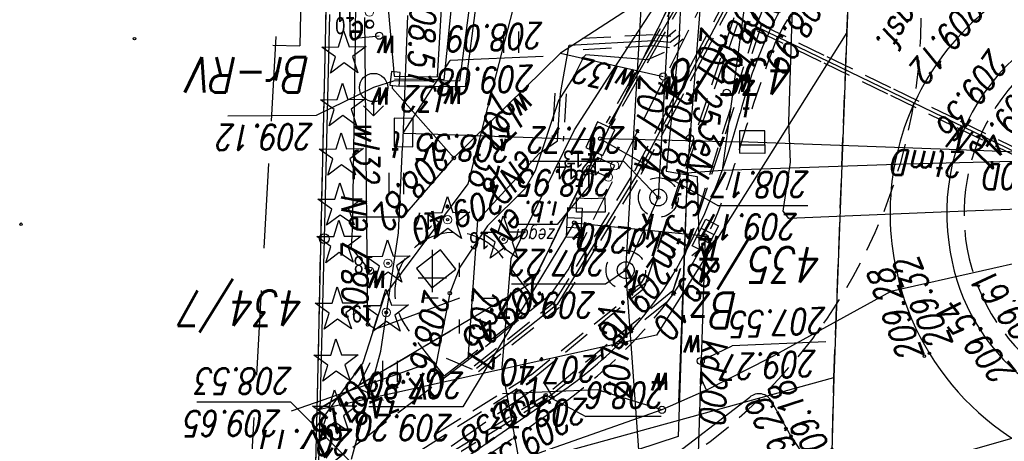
# Model space of a CAD drawing. Extents: x -110 to 11927435, y -6590197 to 5675023.
# Tile 34 of 71: x -109 to -74, y -297 to -282. Entities that reach past the tile are written whole.
import ezdxf
from ezdxf.enums import TextEntityAlignment as Align

# ---------------------------------------------------------------- set-up
doc = ezdxf.new("R2010")
doc.units = 0
doc.header["$PDMODE"] = 33
doc.header["$PDSIZE"] = 0.3
for name, pattern in [('1', [0]), ('BGT', [0]), ('BPB', [1.5, 1, -0.5]), ('BUD', [0]), ('KOC', [2, 1.5, -0.5]), ('KOJ', [0]), ('KON', [1.5, 1, -0.5]), ('KOU', [1.5, 1, -0.5]), ('UBE', [1.5, 1, -0.5]), ('UBT', [1.5, 1, -0.5]), ('UOK', [1.5, 1, -0.5]), ('UOT', [1.5, 1, -0.5]), ('UOW', [1.5, 1, -0.5]), ('UPE', [0]), ('UPG', [0]), ('UPK', [0]), ('UPT', [0]), ('UPW', [0]), ('UXE', [1.5, 1, -0.5])]:
    doc.linetypes.add(name, pattern=pattern)
doc.layers.get('0').update_dxf_attribs({"color": 250, "linetype": 'CONTINUOUS', "lineweight": 100})
doc.layers.add('_0', color=7, linetype='CONTINUOUS')
for name, color, linetype, lineweight, plot in [('PP$$O', 209, 'CONTINUOUS', 13, False), ('PPINO', 4, 'CONTINUOUS', 13, False), ('PPINP', 4, 'CONTINUOUS', 13, False), ('PPULO', 181, 'CONTINUOUS', 13, False), ('PPULP', 181, 'CONTINUOUS', 13, False), ('PPZAO', 51, 'CONTINUOUS', 13, False), ('PPZAP', 51, 'CONTINUOUS', 13, False)]:
    doc.layers.add(name, color=color, linetype=linetype, lineweight=lineweight, plot=plot)
doc.styles.add('K1_ACAD', font='romans.shx', dxfattribs={"width": 0.8, "oblique": 12})
doc.styles.add('OPIS_PIK', font='txt', dxfattribs={"width": 0.8, "height": 1.2})
doc.styles.get("Standard").update_dxf_attribs({"font": 'Simplex.SHX', "width": 0.75})

# ---------------------------------------------------------------- blocks, each defined once
blk = doc.blocks.new('other_WSU')
at = {"linetype": 'Continuous'}
blk.add_circle((0, 0), 0.045, dxfattribs=at)
blk = doc.blocks.new('other_LAT')
at = {"linetype": 'Continuous'}
for p, q in [((0, 0.75), (0, 1.25)), ((-1.25, 0), (-0.75, 0)), ((0.75, 0), (1.25, 0)), ((0, -0.75), (0, -1.25))]:
    blk.add_line(p, q, dxfattribs=at)
blk = doc.blocks.new('other_UGE')
at = {"linetype": 'Continuous'}
blk.add_circle((0, 0), 0.0625, dxfattribs=at)
blk = doc.blocks.new('other_WLZ')
at = {"linetype": 'Continuous'}
blk.add_circle((0, 0), 0.3, dxfattribs=at)
blk = doc.blocks.new('other_KRA')
at = {"linetype": 'Continuous'}
for p, q in [((-0.525, -0.25), (-0.525, 0.25)), ((-0.525, 0.25), (0.525, 0.25)), ((-0.175, -0.25), (-0.175, 0.25)), ((0.175, -0.25), (0.175, 0.25)), ((0.525, 0.25), (0.525, -0.25)), ((0.525, -0.25), (-0.525, -0.25))]:
    blk.add_line(p, q, dxfattribs=at)
blk = doc.blocks.new('other_UGK')
at = {"linetype": 'Continuous'}
blk.add_circle((0, 0), 0.0625, dxfattribs=at)
blk = doc.blocks.new('other_WLD')
at = {"linetype": 'Continuous'}
for p, q in [((0.5, 0.333), (-0.5, 0.333)), ((-0.5, 0.333), (-0.5, -0.333)), ((0.5, -0.333), (0.5, 0.333)), ((-0.5, -0.333), (0.5, -0.333))]:
    blk.add_line(p, q, dxfattribs=at)
blk = doc.blocks.new('ARM')
at = {"linetype": 'Continuous'}
blk.add_circle((0, 0), 0.125, dxfattribs=at)
blk = doc.blocks.new('other_HYP')
at = {"linetype": 'Continuous'}
for p, q in [((0, 1), (-0.35355, 0.64645)), ((0, 1), (0.35355, 0.64645)), ((0, 0.5), (0, 1))]:
    blk.add_line(p, q, dxfattribs=at)
blk.add_circle((0, 0), 0.5, dxfattribs=at)
blk = doc.blocks.new('other_UGW')
at = {"linetype": 'Continuous'}
blk.add_circle((0, 0), 0.0625, dxfattribs=at)
blk = doc.blocks.new('other_FIG')
at = {"linetype": 'Continuous'}
for p, q in [((0, 0.75), (0, -0.75)), ((-0.5, 0.25), (0.5, 0.25))]:
    blk.add_line(p, q, dxfattribs=at)
blk = doc.blocks.new('other_DIN')
at = {"linetype": 'Continuous'}
for p, q in [((-0.3012, 0.09375), (-0.4937, 0.6621)), ((-0.4937, 0.6621), (-0.0039, 0.31545)), ((-0.0039, 0.31545), (0.4771, 0.67415)), ((0.4771, 0.67415), (0.2988, 0.1012)), ((-0.78225, -0.26495), (-0.3012, 0.09375)), ((0.2988, 0.1012), (0.7886, -0.24545)), ((-0.18225, -0.2575), (-0.78225, -0.26495)), ((0.01025, -0.82585), (-0.18225, -0.2575)), ((0.1886, -0.2529), (0.01025, -0.82585)), ((0.7886, -0.24545), (0.1886, -0.2529))]:
    blk.add_line(p, q, dxfattribs=at)
blk = doc.blocks.new('other_DIG')
at = {"linetype": 'Continuous'}
for p, q in [((-0.3012, 0.09375), (-0.4937, 0.6621)), ((-0.4937, 0.6621), (-0.0039, 0.31545)), ((-0.0039, 0.31545), (0.4771, 0.67415)), ((0.4771, 0.67415), (0.2988, 0.1012)), ((-0.78225, -0.26495), (-0.3012, 0.09375)), ((0.2988, 0.1012), (0.7886, -0.24545)), ((-0.18225, -0.2575), (-0.78225, -0.26495)), ((0.01025, -0.82585), (-0.18225, -0.2575)), ((0.1886, -0.2529), (0.01025, -0.82585)), ((0.7886, -0.24545), (0.1886, -0.2529))]:
    blk.add_line(p, q, dxfattribs=at)
blk.add_circle((0, 0), 0.045, dxfattribs=at)
blk = doc.blocks.new('TRA1')
at = {"linetype": 'Continuous'}
for p, q in [((-0.2625, -0.375), (-0.2625, 0.375)), ((0.2625, -0.375), (0.2625, 0.375))]:
    blk.add_line(p, q, dxfattribs=at)
blk = doc.blocks.new('other_PNN')
at = {"linetype": 'Continuous'}
for p, q in [((3.25, 0), (2.5429, 0.7071)), ((0.75, 0), (5.75, 0)), ((3.25, 0), (2.5429, -0.7071))]:
    blk.add_line(p, q, dxfattribs=at)
blk = doc.blocks.new('other_WSP')
at = {"linetype": 'Continuous'}
blk.add_circle((0, 0), 0.045, dxfattribs=at)
blk = doc.blocks.new('PIK_IN')
at = {"layer": 'PPINP'}
blk.add_point((0, 0), dxfattribs=at)
at = {"layer": 'PP$$O', "color": 0, "oblique": 15, "width": 0.8, "flags": 1}
blk.add_attdef('KOD', (1, -1.3), '', height=0.5, dxfattribs=at)
at = {"layer": 'PPINO', "color": 0, "style": 'OPIS_PIK', "width": 0.8}
blk.add_attdef('NR_PKT', (1, -0.5), '', height=1.2, dxfattribs=at)
blk = doc.blocks.new('PIK_UL')
at = {"layer": 'PPULP'}
blk.add_point((0, 0), dxfattribs=at)
at = {"layer": 'PP$$O', "oblique": 15, "width": 0.8, "flags": 1}
blk.add_attdef('KOD', (1, -1.3), '', height=0.5, dxfattribs=at)
at = {"layer": 'PPULO', "color": 0, "style": 'OPIS_PIK', "width": 0.8}
blk.add_attdef('NR_PKT', (1, -0.5), '', height=1.2, dxfattribs=at)
blk = doc.blocks.new('PIK_ZA')
at = {"layer": 'PPZAP'}
blk.add_point((0, 0), dxfattribs=at)
at = {"layer": 'PP$$O', "oblique": 15, "width": 0.8, "flags": 1}
blk.add_attdef('KOD', (1, -1.3), '', height=0.5, dxfattribs=at)
at = {"layer": 'PPZAO', "color": 0, "style": 'OPIS_PIK', "width": 0.8}
blk.add_attdef('NR_PKT', (1, -0.5), '', height=1.2, dxfattribs=at)
blk = doc.blocks.new('mdcp Łuszczanowiece')
at = {"layer": '_0'}
for p, q in [((6591231.73, 5674969.59), (6591232.07, 5674982.12)), ((6591250.12, 5674974.63), (6591231.73, 5674969.59)), ((6591250.03, 5674970.74), (6591250.08, 5674972.68)), ((6591238.01, 5674968.09), (6591250.03, 5674970.74)), ((6591242.39, 5674966.21), (6591250.03, 5674970.74)), ((6591248.83, 5674917.26), (6591250.03, 5674970.74)), ((6591231.27, 5674957.38), (6591231.73, 5674969.59)), ((6591231.27, 5674957.38), (6591238.01, 5674968.09)), ((6591230.7, 5674942.56), (6591242.39, 5674966.21)), ((6591230.93, 5674948.52), (6591231.27, 5674957.38))]:
    blk.add_line(p, q, dxfattribs=at)
at = {"layer": '_0', "linetype": 'KOU'}
for p, q in [((6591232.07, 5674982.12), (6591231.73, 5674969.59)), ((6591250.03, 5674970.74), (6591250.08, 5674972.68)), ((6591250.03, 5674970.74), (6591242.39, 5674966.21)), ((6591248.83, 5674917.26), (6591250.03, 5674970.74)), ((6591231.73, 5674969.59), (6591231.27, 5674957.38)), ((6591242.39, 5674966.21), (6591230.7, 5674942.56)), ((6591231.27, 5674957.38), (6591230.93, 5674948.52))]:
    blk.add_line(p, q, dxfattribs=at)
at = {"layer": '_0', "linetype": 'UPK'}
for p, q in [((6591238.1, 5674979.646), (6591239.095, 5674965.789)), ((6591239.095, 5674965.789), (6591237.211, 5674933.701)), ((6591237.944, 5674963.218), (6591239.095, 5674965.789)), ((6591236.057, 5674929.305), (6591237.944, 5674963.218))]:
    blk.add_line(p, q, dxfattribs=at)
at = {"layer": '_0', "linetype": 'UPW'}
for p, q in [((6591237.239, 5674971.673), (6591252.605, 5674976.669)), ((6591237.815, 5674970.728), (6591252.563, 5674975.903)), ((6591248.4, 5674969.07), (6591252.498, 5674974.694)), ((6591236.92, 5674962.356), (6591237.239, 5674971.673)), ((6591236.244, 5674970.037), (6591237.815, 5674970.728)), ((6591236.244, 5674970.037), (6591237.815, 5674970.728)), ((6591236.92, 5674962.356), (6591237.229, 5674970.471)), ((6591234.036, 5674968.919), (6591236.244, 5674970.037)), ((6591236.244, 5674970.037), (6591236.388, 5674969.694)), ((6591236.388, 5674969.694), (6591236.442, 5674969.001)), ((6591229.718, 5674966.539), (6591234.036, 5674968.919)), ((6591247.63, 5674966.68), (6591248.4, 5674969.07)), ((6591226.477, 5674965.814), (6591229.718, 5674966.539)), ((6591244.68, 5674962.74), (6591247.63, 5674966.68)), ((6591223.257, 5674965.094), (6591226.477, 5674965.814)), ((6591248.81, 5674965), (6591248.15, 5674965.81)), ((6591248.75, 5674963.91), (6591248.81, 5674965)), ((6591245.18, 5674961.82), (6591247, 5674963.92)), ((6591247, 5674963.92), (6591248.75, 5674963.91)), ((6591248.75, 5674963.91), (6591248.66, 5674957.59)), ((6591242.31, 5674953.48), (6591244.68, 5674962.74)), ((6591229.191, 5674962.044), (6591235.67, 5674962.269)), ((6591235.67, 5674962.269), (6591234.604, 5674954.3)), ((6591235.67, 5674962.269), (6591236.92, 5674962.356)), ((6591236.802, 5674960.816), (6591236.92, 5674962.356)), ((6591217.25, 5674961.743), (6591229.191, 5674962.044)), ((6591241.4, 5674958.12), (6591245.18, 5674961.82)), ((6591245.18, 5674961.82), (6591247.35, 5674959.37)), ((6591236.553, 5674957.65), (6591236.802, 5674960.816)), ((6591243.81, 5674951.95), (6591244.78, 5674959.31)), ((6591244, 5674951.55), (6591244.98, 5674959.1)), ((6591244.78, 5674959.31), (6591247.12, 5674959.28)), ((6591244.98, 5674959.1), (6591247.284, 5674959.091)), ((6591247.284, 5674959.091), (6591248.02, 5674959.33)), ((6591247.35, 5674959.37), (6591247.356, 5674959.265)), ((6591241.4, 5674958.12), (6591237.77, 5674958.94)), ((6591244.68, 5674950.5), (6591245.53, 5674959.06)), ((6591245.76, 5674958.95), (6591245.25, 5674950.43)), ((6591245.53, 5674959.06), (6591247.284, 5674959.033)), ((6591247.294, 5674958.933), (6591245.76, 5674958.95)), ((6591247.71, 5674954.18), (6591247.294, 5674958.933)), ((6591239, 5674956.56), (6591241.4, 5674958.12)), ((6591235.89, 5674949.158), (6591236.553, 5674957.65)), ((6591248.66, 5674957.59), (6591247.82, 5674957.5)), ((6591248.66, 5674957.59), (6591248.62, 5674950.02))]:
    blk.add_line(p, q, dxfattribs=at)
at = {"layer": '_0', "linetype": 'UPG'}
for p, q in [((6591220.84, 5674970.44), (6591236.6, 5674974.91)), ((6591236.6, 5674974.91), (6591236.28, 5674964.57)), ((6591242.845, 5674972.664), (6591243.468, 5674969.247)), ((6591243.468, 5674969.247), (6591243.15, 5674965.38)), ((6591243.15, 5674965.38), (6591240.908, 5674960.821)), ((6591240.92, 5674964.11), (6591236.28, 5674964.57)), ((6591240.908, 5674960.821), (6591239.725, 5674959)), ((6591239.726, 5674959), (6591235.915, 5674953.135))]:
    blk.add_line(p, q, dxfattribs=at)
at = {"layer": '_0', "linetype": 'KOJ'}
for p, q in [((6591239.46, 5674973.91), (6591234.71, 5674970.28)), ((6591233.25, 5674971.66), (6591232.53, 5674972.74)), ((6591244.96, 5674972.56), (6591241.68, 5674970.29)), ((6591233.94, 5674970.43), (6591233.25, 5674971.66))]:
    blk.add_line(p, q, dxfattribs=at)
at = {"layer": '_0', "linetype": 'KOC'}
for p, q in [((6591250.35, 5674973.25), (6591244.06, 5674968.49)), ((6591245.28, 5674972.01), (6591242.01, 5674969.75)), ((6591242.01, 5674969.75), (6591241.68, 5674970.29)), ((6591245.52, 5674969.53), (6591242.22, 5674966.96)), ((6591245.52, 5674969.53), (6591246.83, 5674967.84)), ((6591244.06, 5674968.49), (6591241.73, 5674966.61)), ((6591242.22, 5674966.96), (6591243.48, 5674965.3)), ((6591241.73, 5674966.61), (6591241.14, 5674965.78)), ((6591245.96, 5674966.41), (6591245.11, 5674965.75)), ((6591246.5, 5674965.73), (6591245.96, 5674966.41)), ((6591241.14, 5674965.78), (6591230.59, 5674944.83)), ((6591245.11, 5674965.75), (6591245.65, 5674965.07)), ((6591245.65, 5674965.07), (6591246.5, 5674965.73))]:
    blk.add_line(p, q, dxfattribs=at)
at = {"layer": '_0', "linetype": 'UBE'}
for p, q in [((6591241.858, 5674970.305), (6591245.677, 5674972.672)), ((6591241.93, 5674970.21), (6591245.75, 5674972.52)), ((6591246.31, 5674972.13), (6591242.4, 5674969.63)), ((6591242.384, 5674969.455), (6591246.204, 5674971.822)), ((6591237.645, 5674966.921), (6591241.808, 5674970.269)), ((6591237.43, 5674966.52), (6591241.93, 5674970.21)), ((6591242.4, 5674969.63), (6591238.46, 5674966.44)), ((6591238.271, 5674966.142), (6591242.434, 5674969.49)), ((6591244.302, 5674969.368), (6591241.442, 5674967.098)), ((6591244.458, 5674969.172), (6591241.598, 5674966.902)), ((6591241.413, 5674967.065), (6591239.983, 5674964.735)), ((6591241.627, 5674966.935), (6591240.197, 5674964.605)), ((6591238.46, 5674966.44), (6591233.43, 5674952.25)), ((6591234.32, 5674957.187), (6591237.483, 5674966.69)), ((6591234.48, 5674957.17), (6591237.43, 5674966.52)), ((6591235.269, 5674956.871), (6591238.432, 5674966.374)), ((6591239.983, 5674964.735), (6591238.553, 5674962.405)), ((6591240.197, 5674964.605), (6591238.767, 5674962.275)), ((6591238.549, 5674962.398), (6591237.506, 5674960.425)), ((6591238.771, 5674962.282), (6591237.727, 5674960.308)), ((6591225.006, 5674961.617), (6591227.361, 5674960.477)), ((6591225.114, 5674961.843), (6591227.469, 5674960.703)), ((6591241.203, 5674959.554), (6591241.313, 5674961.23)), ((6591241.602, 5674959.528), (6591241.712, 5674961.204)), ((6591227.361, 5674960.477), (6591229.716, 5674959.337)), ((6591227.469, 5674960.703), (6591229.824, 5674959.563)), ((6591237.506, 5674960.425), (6591236.463, 5674958.452)), ((6591237.727, 5674960.308), (6591236.684, 5674958.335)), ((6591229.824, 5674959.563), (6591232.179, 5674958.423)), ((6591229.716, 5674959.337), (6591232.071, 5674958.197)), ((6591232.179, 5674958.423), (6591234.534, 5674957.283)), ((6591236.463, 5674958.452), (6591235.419, 5674956.478)), ((6591232.071, 5674958.197), (6591234.426, 5674957.057)), ((6591236.684, 5674958.335), (6591235.641, 5674956.362)), ((6591237.07, 5674957.619), (6591237.399, 5674957.883)), ((6591237.546, 5674957.926), (6591238.14, 5674957.86)), ((6591238.107, 5674957.861), (6591241.093, 5674958.026)), ((6591237.32, 5674957.307), (6591237.65, 5674957.571)), ((6591237.503, 5674957.528), (6591238.096, 5674957.463)), ((6591238.129, 5674957.462), (6591241.115, 5674957.627)), ((6591232.779, 5674952.892), (6591234.324, 5674957.198)), ((6591234.48, 5674957.17), (6591234.02, 5674956.01))]:
    blk.add_line(p, q, dxfattribs=at)
at = {"layer": '_0', "linetype": 'Continuous'}
for p, q in [((6591248.58, 5674972.82), (6591250.952, 5674970.46)), ((6591237.84, 5674970.96), (6591240.51, 5674970.96)), ((6591241.93, 5674970.21), (6591240.51, 5674970.96)), ((6591237.815, 5674970.728), (6591240.101, 5674970.021)), ((6591240.92, 5674964.11), (6591244.868, 5674970.618)), ((6591244.868, 5674970.618), (6591248.191, 5674970.618)), ((6591250.952, 5674970.46), (6591254.274, 5674970.46)), ((6591240.101, 5674970.021), (6591243.453, 5674970.161)), ((6591236.442, 5674969.001), (6591235.331, 5674968.462)), ((6591232.012, 5674968.323), (6591235.331, 5674968.462)), ((6591239.095, 5674965.789), (6591239.815, 5674966.28)), ((6591239.815, 5674966.28), (6591243.137, 5674966.28)), ((6591240.34, 5674962.75), (6591241.525, 5674964.173)), ((6591241.525, 5674964.173), (6591242.973, 5674964.173)), ((6591232.658, 5674963.51), (6591235.817, 5674963.51)), ((6591240, 5674961.14), (6591235.817, 5674963.51)), ((6591237.944, 5674963.218), (6591239.167, 5674961.945)), ((6591239.167, 5674961.945), (6591242.489, 5674961.945)), ((6591246.979, 5674960.942), (6591245.309, 5674958.375)), ((6591248.02, 5674959.33), (6591250.047, 5674960.322)), ((6591250.047, 5674960.322), (6591253.174, 5674960.349)), ((6591242.022, 5674958.237), (6591245.309, 5674958.375))]:
    blk.add_line(p, q, dxfattribs=at)
at = {"layer": '_0', "linetype": 'UPT'}
for p, q in [((6591248.807, 5674972.476), (6591247.768, 5674968.65)), ((6591247.768, 5674968.65), (6591247.134, 5674964.468)), ((6591247.134, 5674964.468), (6591246.998, 5674961.436)), ((6591217.103, 5674961.94), (6591227.646, 5674961.523)), ((6591227.646, 5674961.523), (6591235.072, 5674961.252)), ((6591234.171, 5674961.359), (6591234.17, 5674960.859)), ((6591235.072, 5674961.357), (6591234.171, 5674961.359)), ((6591235.071, 5674960.857), (6591235.072, 5674961.357)), ((6591239.84, 5674961.128), (6591235.072, 5674961.252)), ((6591246.819, 5674956.781), (6591246.998, 5674961.436)), ((6591234.17, 5674960.859), (6591235.071, 5674960.857)), ((6591246.077, 5674960.966), (6591240.39, 5674961.17)), ((6591246.979, 5674960.942), (6591246.077, 5674960.966)), ((6591236.16, 5674954.47), (6591239.7, 5674960.63))]:
    blk.add_line(p, q, dxfattribs=at)
at = {"layer": '_0', "linetype": 'BGT'}
for p, q in [((6591249.96, 5674972.6), (6591249.762, 5674964.677)), ((6591249.762, 5674964.677), (6591249.563, 5674956.753))]:
    blk.add_line(p, q, dxfattribs=at)
at = {"layer": '_0', "linetype": 'UPE'}
for p, q in [((6591241.52, 5674967), (6591244.38, 5674969.27)), ((6591245.321, 5674966.602), (6591245.882, 5674969.458)), ((6591244.673, 5674968.927), (6591244.328, 5674964.018)), ((6591244.98, 5674966.78), (6591247.95, 5674967.87)), ((6591247.95, 5674967.87), (6591248.22, 5674967.71)), ((6591248.22, 5674967.71), (6591248.33, 5674956.85)), ((6591238.66, 5674962.34), (6591241.52, 5674967)), ((6591244.969, 5674965.686), (6591245.321, 5674966.602)), ((6591243.989, 5674964.224), (6591244.969, 5674965.686)), ((6591236.496, 5674965.081), (6591236.76, 5674965.286)), ((6591236.575, 5674962.482), (6591236.496, 5674965.081)), ((6591234.48, 5674957.17), (6591220.35, 5674964.01)), ((6591227.939, 5674963.744), (6591233.328, 5674963.966)), ((6591233.328, 5674963.966), (6591233.53, 5674963.705)), ((6591242.272, 5674961.782), (6591244.328, 5674964.018)), ((6591242.672, 5674962.917), (6591243.989, 5674964.224)), ((6591216.052, 5674963.254), (6591227.939, 5674963.744)), ((6591233.53, 5674963.705), (6591233.267, 5674961.974)), ((6591242.299, 5674962.271), (6591242.672, 5674962.917)), ((6591235.53, 5674956.42), (6591238.66, 5674962.34)), ((6591237.664, 5674962.287), (6591236.575, 5674962.482)), ((6591237.195, 5674957.463), (6591237.664, 5674962.287)), ((6591241.482, 5674959.784), (6591242.299, 5674962.271)), ((6591233.267, 5674961.974), (6591233.327, 5674960.541)), ((6591242.164, 5674961.665), (6591241.512, 5674961.217)), ((6591242.164, 5674961.665), (6591242.272, 5674961.782)), ((6591241.512, 5674961.217), (6591241.402, 5674959.541)), ((6591233.327, 5674960.541), (6591232.572, 5674937.354)), ((6591240.937, 5674958.941), (6591241.482, 5674959.784)), ((6591241.402, 5674959.541), (6591241.104, 5674957.827)), ((6591240.595, 5674958.256), (6591240.937, 5674958.941)), ((6591237.74, 5674958.086), (6591238.329, 5674958.351)), ((6591238.329, 5674958.351), (6591240.509, 5674958.172)), ((6591240.509, 5674958.172), (6591240.595, 5674958.256)), ((6591237.524, 5674957.727), (6591237.195, 5674957.463)), ((6591238.118, 5674957.662), (6591237.524, 5674957.727)), ((6591241.104, 5674957.827), (6591238.118, 5674957.662)), ((6591237.195, 5674957.463), (6591237.116, 5674955.538))]:
    blk.add_line(p, q, dxfattribs=at)
at = {"layer": '_0', "linetype": 'UXE'}
blk.add_line((6591244.52, 5674969.301), (6591245.509, 5674968.885), dxfattribs=at)
at = {"layer": '_0', "linetype": 'BUD'}
for p, q in [((6591239.822, 5674963.744), (6591240.844, 5674963.744)), ((6591239.841, 5674963.228), (6591239.822, 5674963.744)), ((6591240.844, 5674963.744), (6591240.835, 5674963.237)), ((6591240.309, 5674963.256), (6591239.841, 5674963.228)), ((6591240.835, 5674963.237), (6591240.309, 5674963.256))]:
    blk.add_line(p, q, dxfattribs=at)
at = {"layer": '_0', "linetype": 'UOT'}
for p, q in [((6591234.171, 5674961.359), (6591234.172, 5674961.659)), ((6591234.172, 5674961.659), (6591235.073, 5674961.657)), ((6591235.072, 5674961.357), (6591235.073, 5674961.657)), ((6591234.171, 5674961.359), (6591234.17, 5674960.859)), ((6591235.071, 5674960.857), (6591235.072, 5674961.357)), ((6591234.17, 5674960.859), (6591235.071, 5674960.857))]:
    blk.add_line(p, q, dxfattribs=at)
at = {"layer": '_0', "linetype": 'UBT'}
for p, q in [((6591238.728, 5674959.14), (6591239.613, 5674960.68)), ((6591238.902, 5674959.04), (6591239.787, 5674960.58)), ((6591237.843, 5674957.6), (6591238.728, 5674959.14)), ((6591238.017, 5674957.5), (6591238.902, 5674959.04)), ((6591236.958, 5674956.06), (6591237.843, 5674957.6)), ((6591237.132, 5674955.96), (6591238.017, 5674957.5))]:
    blk.add_line(p, q, dxfattribs=at)
at = {"layer": '_0', "linetype": 'UOW'}
for p, q in [((6591247.12, 5674959.28), (6591247.08, 5674958.8)), ((6591247.44, 5674959.25), (6591247.12, 5674959.28)), ((6591247.39, 5674958.76), (6591247.44, 5674959.25)), ((6591247.08, 5674958.8), (6591247.39, 5674958.76))]:
    blk.add_line(p, q, dxfattribs=at)
at = {"layer": '_0', "linetype": '1'}
for p in [(6591250.129, 5674936.71), (6591251.585, 5674957.833)]:
    blk.add_line(p, (6591250.632, 5674957.856), dxfattribs=at)
at = {"layer": '_0', "linetype": 'BPB', "ltscale": 3}
blk.add_lwpolyline([(6591165.185, 5674987.457), (6591158.691, 5674859.807), (6591109.553, 5674863.045), (6591110.755, 5674725.53), (6591237.72, 5674719.424), (6591252.958, 5674983.187)], close=True, dxfattribs=at)
at = {"layer": '_0', "lineweight": 25, "flags": 128}
blk.add_lwpolyline([(6591239.486, 5674962.09), (6591240.094, 5674961.809), (6591240.342, 5674962.232), (6591239.71, 5674962.497)], close=True, dxfattribs=at)
at = {"layer": '_0', "linetype": 'UOK'}
for centre in [(6591239.095, 5674965.789), (6591237.944, 5674963.218)]:
    blk.add_circle(centre, 0.7, dxfattribs=at)
at = {"layer": '_0', "linetype": 'BGT'}
blk.add_circle((6591249.762, 5674964.677), 0.17, dxfattribs=at)
at = {"layer": '_0', "linetype": 'KON'}
blk.add_arc((6591247.589, 5674956.77), 18.948, 95.0149, 180.4119, dxfattribs=at)
at = {"layer": '_0', "linetype": 'KOU'}
for centre, radius, start, end in [((6591278.729, 5674919.074), 63.59, 120.47335, 125.96839), ((6591252.087, 5674955.687), 18.31, 125.787, 142.1973), ((6591250.052, 5674957.822), 15.4, 143.8334, 163.9874), ((6591179.099, 5674978.339), 58.46, 339.36804, 343.84147), ((6591214.853, 5674967.23), 21.2, 318.7428, 333.4072)]:
    blk.add_arc(centre, radius, start, end, dxfattribs=at)
at = {"layer": '_0', "linetype": 'KOJ'}
for centre, radius, start, end in [((6591220.353, 5674963.851), 9.37, 12.2543, 79.693), ((6591220.516, 5674964.001), 7.19, 6.4597, 91.0013), ((6591234.384, 5674970.659), 0.5, 207.3045, 310.6486), ((6591249.036, 5674958.827), 13.62, 122.6878, 149.2542), ((6591220.473, 5674963.776), 9.27, 275.6161, 12.8681), ((6591257.106, 5674954.423), 22.81, 150.109, 165.2242), ((6591220.358, 5674963.74), 7.38, 269.6273, 8.3377), ((6591219.193, 5674964.267), 16.36, 318.0456, 345.7492)]:
    blk.add_arc(centre, radius, start, end, dxfattribs=at)
at = {"layer": '_0', "linetype": 'KOC'}
for centre, radius, start, end in [((6591220.196, 5674963.807), 6.93, 315.0393, 48.0385), ((6591245.166, 5674966.556), 2.102, 216.6873, 37.6522)]:
    blk.add_arc(centre, radius, start, end, dxfattribs=at)
at = {"layer": '_0'}
for name, p in [('other_WSU', (6591233.25, 5674971.66)), ('other_WSU', (6591233.19, 5674971.52)), ('other_DIG', (6591249.39, 5674970.85)), ('other_WSU', (6591241.38, 5674970.54)), ('other_WSU', (6591241.68, 5674970.29)), ('other_UGE', (6591241.93, 5674970.21)), ('TRA1', (6591247.444, 5674969.367)), ('other_DIN', (6591249.344, 5674969.044)), ('other_WSU', (6591228.53, 5674968.83)), ('other_WSU', (6591228.35, 5674968.73)), ('other_WSU', (6591239.29, 5674968.33)), ('other_DIN', (6591249.298, 5674967.206)), ('other_UGE', (6591248.22, 5674967.71)), ('other_WSU', (6591241.73, 5674966.61)), ('other_FIG', (6591245.94, 5674965.82)), ('other_WLZ', (6591239.095, 5674965.789)), ('other_WSU', (6591229.51, 5674965.84)), ('other_WSU', (6591237.33, 5674965.79)), ('other_UGK', (6591239.095, 5674965.789)), ('ARM', (6591248.15, 5674965.81)), ('other_DIN', (6591249.238, 5674964.85)), ('other_WSU', (6591236.36, 5674964.87)), ('other_WSU', (6591246.38, 5674964.84)), ('other_UGK', (6591236.28, 5674964.57)), ('other_UGK', (6591240.92, 5674964.11)), ('other_DIN', (6591249.205, 5674963.527)), ('other_WLZ', (6591237.944, 5674963.218)), ('other_UGK', (6591237.944, 5674963.218)), ('TRA1', (6591247.222, 5674962.726)), ('other_DIN', (6591249.16, 5674961.753)), ('other_UGW', (6591245.18, 5674961.82)), ('other_UGE', (6591240, 5674961.14)), ('other_DIN', (6591249.116, 5674960.006)), ('other_HYP', (6591248.02, 5674959.33)), ('ARM', (6591237.77, 5674958.94)), ('other_DIN', (6591249.069, 5674958.145)), ('TRA1', (6591243.158, 5674957.73)), ('ARM', (6591247.82, 5674957.5))]:
    blk.add_blockref(name, p, dxfattribs=at)
at = {"layer": '_0', "color": 253}
for name, p in [('other_WSU', (6591233.25, 5674971.66)), ('other_WSU', (6591233.19, 5674971.52)), ('other_DIG', (6591249.39, 5674970.85)), ('other_WSU', (6591241.38, 5674970.54)), ('other_WSU', (6591241.68, 5674970.29)), ('other_UGE', (6591241.93, 5674970.21)), ('TRA1', (6591247.444, 5674969.367)), ('other_DIN', (6591249.344, 5674969.044)), ('other_WSU', (6591228.53, 5674968.83)), ('other_WSU', (6591228.35, 5674968.73)), ('other_WSU', (6591239.29, 5674968.33)), ('other_DIG', (6591247.572, 5674967.286, 209.3)), ('other_DIN', (6591249.298, 5674967.206)), ('other_UGE', (6591248.22, 5674967.71)), ('other_WSU', (6591241.73, 5674966.61)), ('other_FIG', (6591245.94, 5674965.82)), ('other_WLZ', (6591239.095, 5674965.789)), ('other_DIG', (6591247.512, 5674965.546, 209.317)), ('other_WSU', (6591229.51, 5674965.84)), ('other_WSU', (6591237.33, 5674965.79)), ('other_UGK', (6591239.095, 5674965.789)), ('ARM', (6591248.15, 5674965.81)), ('other_DIG', (6591243.421, 5674964.696, 209.3)), ('other_DIN', (6591249.238, 5674964.85)), ('other_WSU', (6591236.36, 5674964.87)), ('other_DIG', (6591245.399, 5674964.005, 209.29)), ('other_WSU', (6591246.38, 5674964.84)), ('other_UGK', (6591236.28, 5674964.57)), ('other_UGK', (6591240.92, 5674964.11)), ('other_DIN', (6591249.205, 5674963.527)), ('other_WLZ', (6591237.944, 5674963.218)), ('other_UGK', (6591237.944, 5674963.218)), ('TRA1', (6591247.222, 5674962.726)), ('other_DIN', (6591249.16, 5674961.753)), ('other_UGW', (6591245.18, 5674961.82)), ('other_UGE', (6591240, 5674961.14)), ('other_DIN', (6591249.116, 5674960.006)), ('other_HYP', (6591248.02, 5674959.33)), ('ARM', (6591237.77, 5674958.94)), ('other_DIN', (6591249.069, 5674958.145)), ('TRA1', (6591243.158, 5674957.73)), ('ARM', (6591247.82, 5674957.5))]:
    blk.add_blockref(name, p, dxfattribs=at)
at = {"layer": '_0'}
for name, p, rotation in [('other_PNN', (6591245.509, 5674968.885), 19.1866197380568), ('ARM', (6591237.815, 5674970.728), 2.399435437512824), ('ARM', (6591236.442, 5674969.001), 2.399025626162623), ('other_LAT', (6591244.98, 5674966.78), 269.9999974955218), ('other_UGE', (6591245.321, 5674966.602), 2.401429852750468), ('other_KRA', (6591236.28, 5674964.57), 62.86854815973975), ('other_KRA', (6591240.92, 5674964.11), 86.93999260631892), ('other_WLD', (6591240, 5674961.14), 65.12999647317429), ('ARM', (6591236.826, 5674961.123), 2.399025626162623), ('other_WLD', (6591246.96, 5674960.92), 89.57201966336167), ('ARM', (6591235.521, 5674959.512), 2.398615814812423)]:
    blk.add_blockref(name, p, dxfattribs=dict(at, rotation=rotation))
at = {"layer": '_0', "color": 253}
for name, p, rotation in [('other_PNN', (6591245.509, 5674968.885), 19.1866197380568), ('ARM', (6591237.815, 5674970.728), 2.399435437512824), ('ARM', (6591236.442, 5674969.001), 2.399025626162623), ('other_LAT', (6591244.98, 5674966.78), 269.9999974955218), ('other_UGE', (6591245.321, 5674966.602), 2.401429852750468), ('other_KRA', (6591236.28, 5674964.57), 62.86854815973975), ('other_KRA', (6591240.92, 5674964.11), 86.93999260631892), ('other_WSP', (6591260.497, 5674964.166), 2.404189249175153), ('other_WLD', (6591240, 5674961.14), 65.12999647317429), ('ARM', (6591236.826, 5674961.123), 2.399025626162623), ('other_WLD', (6591246.96, 5674960.92), 89.57201966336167), ('ARM', (6591235.521, 5674959.512), 2.398615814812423), ('other_WSP', (6591256.482, 5674957.604), 2.403396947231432), ('ARM', (6591248.151, 5674957.089), 348.6199998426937)]:
    blk.add_blockref(name, p, dxfattribs=dict(at, rotation=rotation))
at = {"layer": '_0', "xscale": 0.5, "yscale": 0.5, "zscale": 0.5}
for name, p, values in [('PIK_ZA', (6591247.572, 5674967.287, 209.3), {'NR_PKT': '19'}), ('PIK_ZA', (6591247.512, 5674965.547, 209.317), {'NR_PKT': '18'}), ('PIK_ZA', (6591243.421, 5674964.697, 209.3), {'NR_PKT': '16'}), ('PIK_ZA', (6591245.399, 5674964.006, 209.29), {'NR_PKT': '17'}), ('PIK_UL', (6591239.71, 5674962.497, 209.277), {'NR_PKT': '15'}), ('PIK_UL', (6591240.342, 5674962.232, 209.113), {'NR_PKT': '14'}), ('PIK_UL', (6591239.486, 5674962.09, 209.149), {'NR_PKT': '12'}), ('PIK_UL', (6591240.094, 5674961.809, 209.117), {'NR_PKT': '13'})]:
    blk.add_blockref(name, p, dxfattribs=at).add_auto_attribs(values)
at = {"layer": '_0', "linetype": 'ByBlock', "xscale": 0.5, "yscale": 0.5, "zscale": 0.5}
for p, values in [((6591248.165, 5674957.09, 208.92), {'NR_PKT': '10'}), ((6591248.17, 5674956.662, 208.91), {'NR_PKT': '11'})]:
    blk.add_blockref('PIK_IN', p, dxfattribs=at).add_auto_attribs(values)
at = {"layer": '_0', "style": 'K1_ACAD', "oblique": 12, "width": 0.8}
blk.add_text('209.29', height=0.9, rotation=299.29, dxfattribs=at).set_placement((6591233.25, 5674971.66), align=Align.CENTER)
blk.add_text('209.18', height=0.9, rotation=300.47, dxfattribs=at).set_placement((6591233.19, 5674971.52), align=Align.TOP_CENTER)
for s, rotation, p in [('209.35', 34.54, (6591241.38, 5674970.54)), ('207.97', 53.96, (6591248.4, 5674969.07)), ('GK.348.15', 20.8209, (6591245.619, 5674969.189)), ('kd200', 88.23, (6591236.39, 5674968.19)), ('207.21', 274.1055, (6591238.905, 5674970.389)), ('209.54', 308.81, (6591225.25, 5674969.42)), ('w', 2.3993, (6591237.468, 5674969.414)), ('209.28', 290.2, (6591228.53, 5674968.83)), ('w', 2.399, (6591236.327, 5674968.075)), ('208.7', 85.9803, (6591244.493, 5674966.362)), ('209.10', 58.36, (6591236.36, 5674964.87)), ('208.7', 270.5803, (6591248.22, 5674967.71)), ('3tm', 70.5, (6591237.49, 5674963.71)), ('kd200', 354.34, (6591237.74, 5674964.43)), ('eN', 47.8293, (6591243.129, 5674963.505)), ('eN', 270.5803, (6591248.253, 5674964.501)), ('eS', 70.5, (6591237.03, 5674962.41)), ('eND', 47.3982, (6591242.754, 5674961.459)), ('w100D', 1.4186, (6591223.226, 5674961.967)), ('wl32', 89.1841, (6591248.701, 5674960.503)), ('2tmD', 357.7349, (6591227.058, 5674961.622)), ('3eN', 70.5, (6591236.37, 5674960.45)), ('207.85', 86.815, (6591237.627, 5674959.218)), ('208.55', 358.0043, (6591243.061, 5674961.074)), ('209.41', 57.78, (6591225.1, 5674958.91)), ('eN', 334.17, (6591226.19, 5674961.18)), ('207.24', 86.6392, (6591238.604, 5674958.858)), ('209.12', 0.504, (6591250.125, 5674960.623)), ('wl32', 44.3872, (6591242.7, 5674959.393)), ('207.25', 85.5324, (6591236.419, 5674957.151)), ('wl32', 359.2655, (6591244.78, 5674959.31)), ('w', 2.3983, (6591234.529, 5674958.866)), ('wl32', 347.2708, (6591238.629, 5674958.746)), ('208.99', 59.82, (6591232.49, 5674955.47)), ('208.51', 88.0216, (6591246.689, 5674955.776))]:
    blk.add_text(s, height=0.9, rotation=rotation, dxfattribs=at).set_placement(p)
for s, height, p in [('207.11', 0.9, (6591248.721, 5674972.33)), ('209.20', 0.9, (6591245.19, 5674971.818)), ('209.65', 0.9, (6591251.273, 5674971.66)), ('207.80', 0.9, (6591244.788, 5674970.318)), ('208.53', 0.9, (6591250.871, 5674970.16)), ('Bz', 1.25, (6591235.105, 5674967.844)), ('434/7', 1.25, (6591250.435, 5674967.759)), ('209.07', 0.9, (6591240.137, 5674967.48)), ('435/4', 1.25, (6591232.109, 5674966.231)), ('207.22', 0.9, (6591239.735, 5674965.98)), ('209.17', 0.9, (6591232.98, 5674964.71)), ('zegar', 0.5, (6591241.57, 5674964.84)), ('208.17', 0.9, (6591232.578, 5674963.21)), ('208.95', 0.9, (6591239.489, 5674963.145)), ('207.72', 0.9, (6591239.087, 5674961.645)), ('435/6', 1.25, (6591233.117, 5674959.578)), ('Br-RV', 1.25, (6591250.239, 5674959.501)), ('e', 0.9, (6591248.286, 5674957.921))]:
    blk.add_text(s, height=height, dxfattribs=at).set_placement(p, align=Align.TOP_LEFT)
for s, rotation, p in [('209.38', 34.72, (6591241.68, 5674970.29)), ('209.33', 2.4, (6591240.372, 5674971.233)), ('209.27', 2.3988, (6591232.283, 5674969.536)), ('207.40', 2.4, (6591240.033, 5674969.718)), ('209.61', 306.99, (6591224.83, 5674968.96)), ('208.6', 78.8868, (6591245.321, 5674966.602)), ('209.32', 291.87, (6591228.35, 5674968.73)), ('207.55', 2.3988, (6591231.944, 5674968.02)), ('209.45', 38.91, (6591241.73, 5674966.61)), ('209.18', 54.65, (6591237.33, 5674965.79)), ('208.82', 49.0856, (6591245.18, 5674961.82)), ('209.36', 55.15, (6591225.47, 5674958.41)), ('t', 2.3983, (6591234.529, 5674960.361)), ('209.08', 2.4013, (6591242.293, 5674959.449)), ('209.12', 51.19, (6591226.28, 5674956.55)), ('209.11', 63.94, (6591233.39, 5674956.13)), ('208.0', 68.03, (6591234.02, 5674956.01)), ('208.09', 2.4013, (6591241.954, 5674957.934))]:
    blk.add_text(s, height=0.9, rotation=rotation, dxfattribs=at).set_placement(p, align=Align.TOP_LEFT)
for s, p in [('208.6', (6591240.43, 5674969.76)), ('k', (6591239.095, 5674965.789)), ('w', (6591248.15, 5674965.81)), ('k', (6591236.28, 5674964.57)), ('k', (6591240.92, 5674964.09)), ('k', (6591238.544, 5674963.799)), ('w', (6591248.02, 5674959.33)), ('w', (6591237.77, 5674958.94)), ('w', (6591247.82, 5674957.5))]:
    blk.add_text(s, height=0.9, dxfattribs=at).set_placement(p, align=Align.RIGHT)
blk.add_text('209.40', height=0.9, rotation=21.287, dxfattribs=at).set_placement((6591246.38, 5674964.84), align=Align.TOP_RIGHT)
blk.add_text('207.38', height=0.9, rotation=75.64, dxfattribs=at).set_placement((6591244.68, 5674962.74), align=Align.RIGHT)
for p in [(6591240.02, 5674961.1), (6591246.96, 5674960.92)]:
    blk.add_text('t', height=0.9, dxfattribs=at).set_placement(p)
blk.add_text('j. asf.', height=0.9, rotation=55.75, dxfattribs=at).set_placement((6591229.19, 5674956.67), align=Align.MIDDLE)
at = {"layer": '_0', "insert": (6591242.071, 5674963.734), "char_height": 0.75, "attachment_point": 5, "style": 'K1_ACAD'}
blk.add_mtext('i.b.', dxfattribs=at)

msp = doc.modelspace()

# ---------------------------------------------------------------- block references
at = {"layer": '_0', "linetype": 'ByBlock', "lineweight": 9, "rotation": 180}
msp.add_blockref('mdcp Łuszczanowiece', (6591151.409, 5674674.849), dxfattribs=at)

doc.saveas('drawing.dxf')
